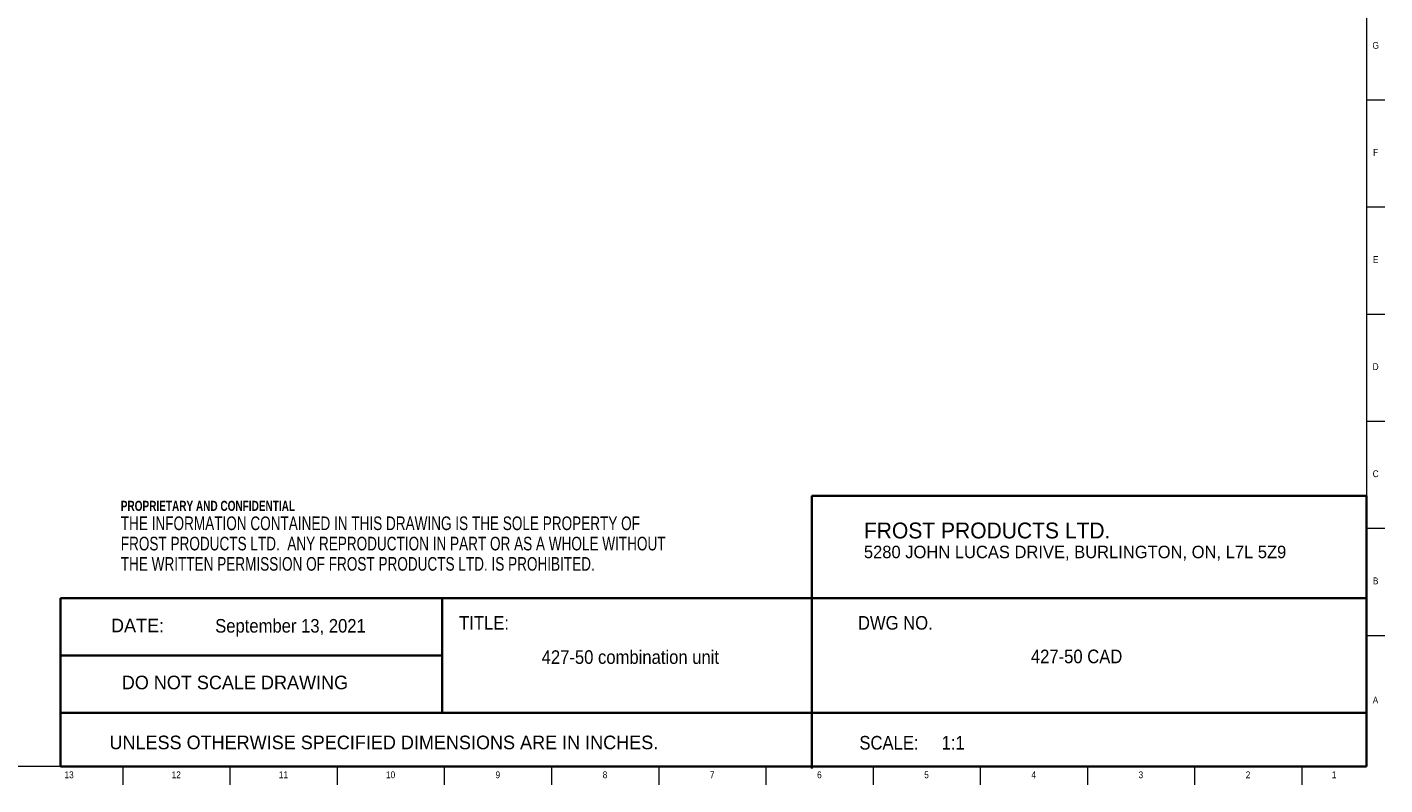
# Model space of a CAD drawing. Header units: inches. Extents: x 0 to 90, y 0 to 120.
# Tile 11 of 21: x 65 to 90, y 0 to 14. Entities that reach past the tile are written whole.
import ezdxf

# ---------------------------------------------------------------- set-up
doc = ezdxf.new("R2010")
doc.units = ezdxf.units.IN
doc.header["$MEASUREMENT"] = 0
doc.linetypes.add('SLD-Solid', pattern=[0])
doc.layers.add('NOTES', color=1, linetype='SLD-Solid')
doc.layers.add('TITLE', color=8, linetype='SLD-Solid')
doc.styles.add('SLDTEXTSTYLE0', font='GOTHIC.TTF', dxfattribs={"width": 0.913})
doc.styles.add('SLDTEXTSTYLE1', font='ARIAL.TTF', dxfattribs={"width": 0.948})
doc.styles.add('SLDTEXTSTYLE2', font='ARIALNB.TTF', dxfattribs={"width": 0.87})
doc.styles.add('SLDTEXTSTYLE3', font='ARIALN.TTF', dxfattribs={"width": 0.87})

# ---------------------------------------------------------------- blocks, each defined once
blk = doc.blocks.new('SW_NOTE_0')
at = {"layer": 'NOTES', "color": 0, "attachment_point": 1, "style": 'SLDTEXTSTYLE1'}
for s, insert, char_height in [('FROST PRODUCTS LTD.', (0, 0.376), 0.29167), ('5280 JOHN LUCAS DRIVE, BURLINGTON, ON, L7L 5Z9', (0, -0.05), 0.22917)]:
    blk.add_mtext(s, dxfattribs=dict(at, insert=insert, char_height=char_height))
blk = doc.blocks.new('SW_NOTE_0_1')
at = {"layer": 'NOTES', "color": 0, "attachment_point": 1}
for s, insert, char_height, style in [('PROPRIETARY AND CONFIDENTIAL', (0, 0.238), 0.18473, 'SLDTEXTSTYLE2'), ('THE INFORMATION CONTAINED IN THIS DRAWING IS THE SOLE PROPERTY OF ', (0, -0.05), 0.25, 'SLDTEXTSTYLE3'), ('FROST PRODUCTS LTD.  ANY REPRODUCTION IN PART OR AS A WHOLE WITHOUT ', (0, -0.423), 0.25, 'SLDTEXTSTYLE3'), ('THE WRITTEN PERMISSION OF FROST PRODUCTS LTD. IS PROHIBITED.', (0, -0.796), 0.25, 'SLDTEXTSTYLE3')]:
    blk.add_mtext(s, dxfattribs=dict(at, insert=insert, char_height=char_height, style=style))

msp = doc.modelspace()

# ---------------------------------------------------------------- linework, layer by layer
at = {"layer": 'TITLE', "linetype": 'SLD-Solid', "lineweight": 18}
for p, q in [((89.5, 119.5), (89.5, 0.5)), ((89.5, 12.7559055), (89.8346457, 12.7559055)), ((89.5, 10.7874016), (89.8346457, 10.7874016)), ((89.5, 8.8188976), (89.8346457, 8.8188976)), ((89.5, 6.8503937), (89.8346457, 6.8503937)), ((89.5, 4.8818898), (89.8346457, 4.8818898)), ((89.5, 2.9133858), (89.8346457, 2.9133858)), ((89.5, 0.5), (0.5, 0.5)), ((66.6535433, 0.5), (66.6535433, 0.1653543)), ((68.6220472, 0.5), (68.6220472, 0.1653543)), ((70.5905512, 0.5), (70.5905512, 0.1653543)), ((72.5590551, 0.5), (72.5590551, 0.1653543)), ((74.5275591, 0.5), (74.5275591, 0.1653543)), ((76.496063, 0.5), (76.496063, 0.1653543)), ((78.4645669, 0.5), (78.4645669, 0.1653543)), ((80.4330709, 0.5), (80.4330709, 0.1653543)), ((82.4015748, 0.5), (82.4015748, 0.1653543)), ((84.3700787, 0.5), (84.3700787, 0.1653543)), ((86.3385827, 0.5), (86.3385827, 0.1653543)), ((88.3070866, 0.5), (88.3070866, 0.1653543))]:
    msp.add_line(p, q, dxfattribs=at)
at = {"layer": 'TITLE', "lineweight": 35}
for p, q in [((89.4999317, 5.4753604), (79.3105351, 5.4753604)), ((79.3105351, 5.4753604), (79.3105351, 0.4636772)), ((89.4999317, 5.4753604), (89.5, 0.5)), ((65.5059791, 3.5979637), (65.5059791, 0.5)), ((72.5182231, 3.5979637), (65.5059791, 3.5979637)), ((72.5182231, 3.5979637), (89.4997616, 3.5979648)), ((72.5182231, 1.4876118), (72.5182231, 3.5979637)), ((72.5182231, 2.5427877), (65.5059791, 2.5427877)), ((72.5182231, 1.4876118), (65.5059791, 1.4876118)), ((72.5182231, 1.4876118), (89.4999865, 1.4876118)), ((65.5059791, 0.5), (89.5, 0.5))]:
    msp.add_line(p, q, dxfattribs=at)

# ---------------------------------------------------------------- block references
at = {"layer": 'NOTES'}
for name, p in [('SW_NOTE_0_1', (66.6159726, 5.1481527)), ('SW_NOTE_0', (80.2661316, 4.6105228))]:
    msp.add_blockref(name, p, dxfattribs=at)

# ---------------------------------------------------------------- texts
at = {"layer": 'NOTES', "char_height": 0.25}
for s, insert, attachment_point, style in [('TITLE:', (72.8307373, 3.2682756), 1, 'SLDTEXTSTYLE0'), ('DWG NO.', (80.1561831, 3.2682756), 1, 'SLDTEXTSTYLE0'), ('DATE:', (66.4368251, 3.2193046), 1, 'SLDTEXTSTYLE1'), ('September 13, 2021', (69.7332856, 3.2135958), 2, 'SLDTEXTSTYLE0'), ('427-50 combination unit', (75.9757867, 2.6388861), 2, 'SLDTEXTSTYLE0'), ('427-50 CAD', (84.1728716, 2.6510344), 2, 'SLDTEXTSTYLE0'), ('DO NOT SCALE DRAWING', (68.713067, 2.1722148), 2, 'SLDTEXTSTYLE1'), ('UNLESS OTHERWISE SPECIFIED DIMENSIONS ARE IN INCHES.', (66.4082978, 1.0702903), 1, 'SLDTEXTSTYLE1'), ('SCALE:     1:1', (80.1831753, 1.0645816), 1, 'SLDTEXTSTYLE0')]:
    msp.add_mtext(s, dxfattribs=dict(at, insert=insert, attachment_point=attachment_point, style=style))
at = {"layer": 'TITLE', "char_height": 0.125, "attachment_point": 2, "style": 'SLDTEXTSTYLE0'}
for s, insert in [('G', (89.6669033, 13.8200354)), ('F', (89.6659918, 11.8515315)), ('E', (89.6675688, 9.8830276)), ('D', (89.6658327, 7.9145236)), ('C', (89.6660208, 5.9460197)), ('B', (89.6663969, 3.9775157)), ('A', (89.6622736, 1.7865709)), ('13', (65.666774, 0.4125551)), ('12', (67.6352779, 0.4125551)), ('11', (69.6037819, 0.4125551)), ('10', (71.5722858, 0.4125551)), ('9', (73.5420484, 0.4125551)), ('8', (75.5105523, 0.4125551)), ('7', (77.4790563, 0.4125551)), ('6', (79.4475602, 0.4125551)), ('5', (81.4160642, 0.4125551)), ('4', (83.3845681, 0.4125551)), ('3', (85.353072, 0.4125551)), ('2', (87.321576, 0.4125551)), ('1', (88.9022846, 0.4125551))]:
    msp.add_mtext(s, dxfattribs=dict(at, insert=insert))

doc.saveas('drawing.dxf')
